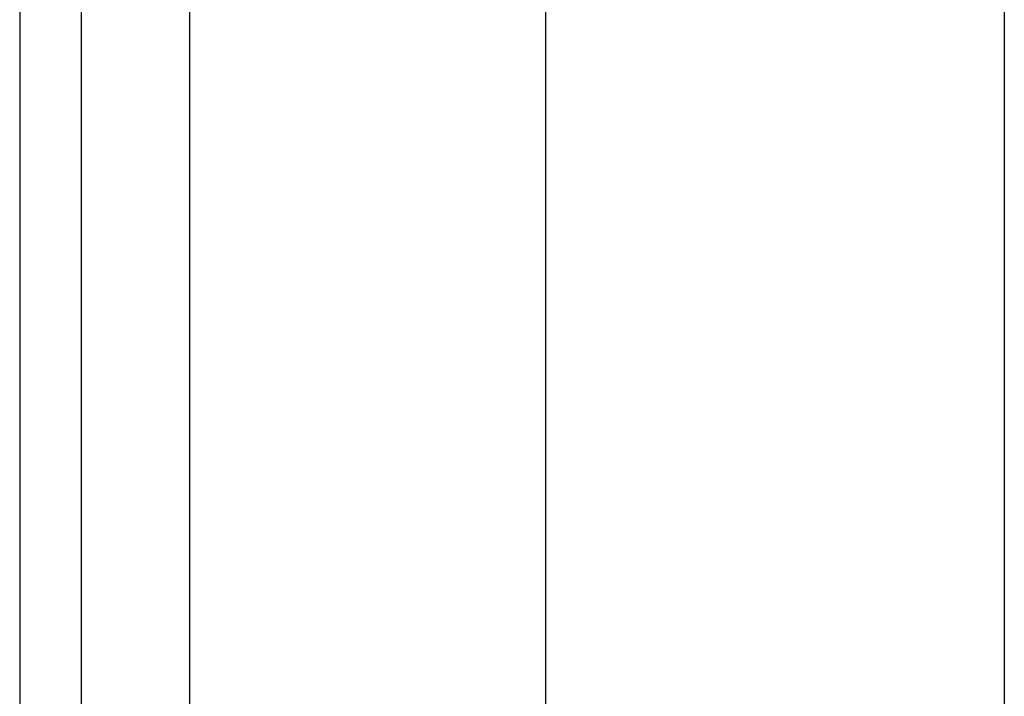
# Model space of a CAD drawing. Header units: inches. Extents: x 2.3 to 72.2, y 3.3 to 39.4.
# Tile 11 of 76: x 2.256 to 3.102, y 12.232 to 12.814. Entities that reach past the tile are written whole.
import ezdxf

# ---------------------------------------------------------------- set-up
doc = ezdxf.new("R2010")
doc.units = ezdxf.units.IN
doc.header["$MEASUREMENT"] = 0
doc.layers.add('Visible Edges(ANSI)', color=7, linetype='Continuous', lineweight=25)
doc.layers.add('Visible Tangent Edges(ANSI)', color=7, linetype='Continuous', lineweight=25)

msp = doc.modelspace()

# ---------------------------------------------------------------- linework, layer by layer
at = {"layer": 'Visible Edges(ANSI)'}
for p, q in [((2.25614, 27.22212), (2.25614, 7.71112)), ((2.30914, 7.71112), (2.30914, 27.22212)), ((2.70815, 12.19804), (2.70815, 22.7352)), ((3.10186, 22.73426), (3.10186, 12.19898))]:
    msp.add_line(p, q, dxfattribs=at)
at = {"layer": 'Visible Tangent Edges(ANSI)'}
msp.add_line((2.40214, 7.71112), (2.40214, 27.22212), dxfattribs=at)

doc.saveas('drawing.dxf')
